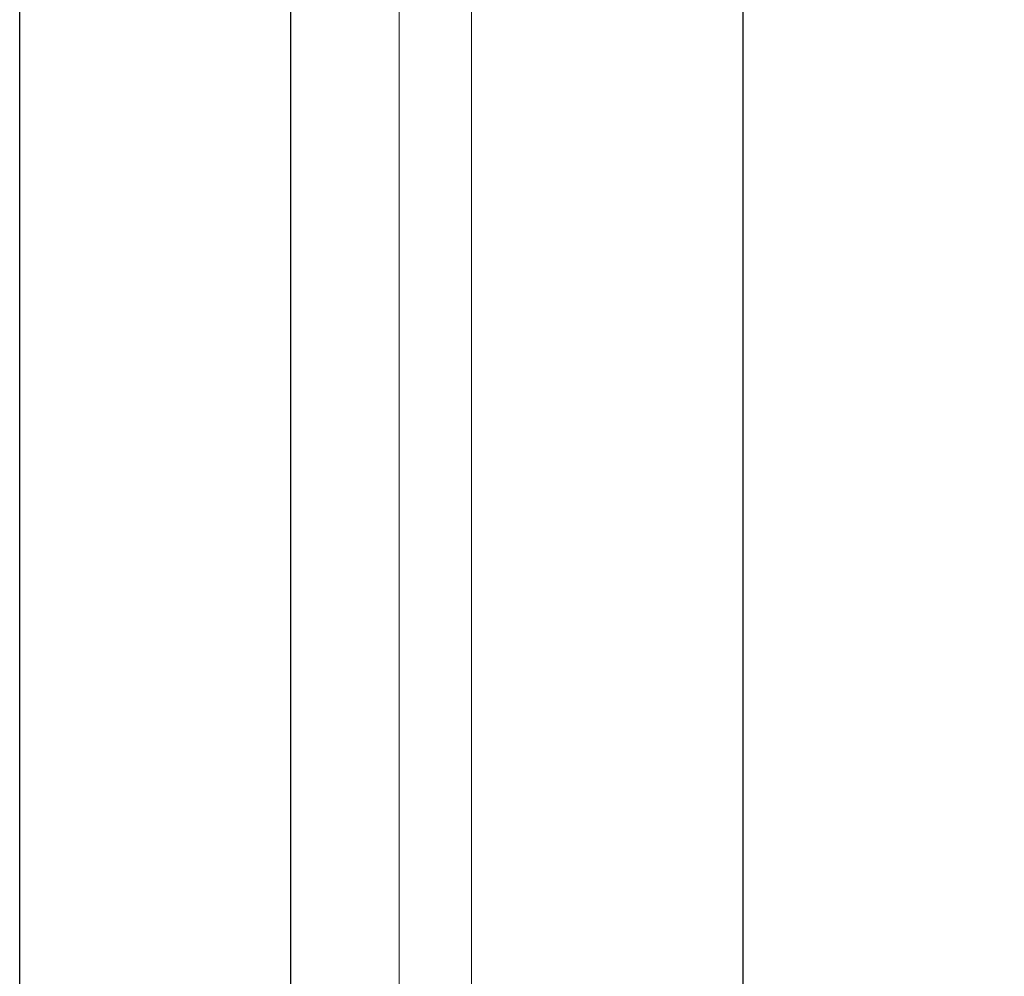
# Model space of a CAD drawing. Header units: millimetres. Extents: x -543656 to -529918, y -2500 to 6290.
# Tile 46 of 58: x -533044 to -532499, y 247 to 777. Entities that reach past the tile are written whole.
import ezdxf

# ---------------------------------------------------------------- set-up
doc = ezdxf.new("R2010")
doc.units = ezdxf.units.MM
doc.header["$MEASUREMENT"] = 0
doc.linetypes.add('Wipeout_Contour', pattern=[1000, 0, -1000])
for name, color, linetype in [('4 - ZDIVO - STĚNY NOSNÉ.3D', 7, 'Continuous'), ('Otvory – Dveře', 7, 'Continuous'), ('Výplně - Povrchové', 7, 'Continuous')]:
    doc.layers.add(name, color=color, linetype=linetype)

# ---------------------------------------------------------------- blocks, each defined once
blk = doc.blocks.new('Řez_76', base_point=(-1697940.48, 0))
at = {"color": 254, "linetype": 'Wipeout_Contour', "lineweight": 0, "ltscale": 2664784.913895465}
blk.add_wipeout([(-533044.22, 0), (-532894.22, 0), (-532894.22, 2125), (-532894.22, 2200), (-533044.22, 2200)], dxfattribs=at).dxf.layer = 'Výplně - Povrchové'
at = {"color": 254, "linetype": 'Wipeout_Contour', "lineweight": 0, "ltscale": 21310304.71538459}
blk.add_wipeout([(-532644.22, 2200), (-532794.22, 2200), (-532794.22, 1027), (-532784.22, 1027), (-532784.22, 1010), (-532755.37, 1010), (-532755.37, 1008.75), (-532755.23, 1008.75), (-532755.23, 1023.25), (-532754.14, 1025.9), (-532751.48, 1027), (-532748.83, 1025.9), (-532747.73, 1023.25), (-532747.73, 1008.75), (-532747.57, 1008.75), (-532747.57, 1010), (-532745.22, 1010), (-532745.22, 1003.09), (-532745.22, 996.91), (-532745.22, 990), (-532747.57, 990), (-532747.57, 991.25), (-532747.73, 991.25), (-532747.73, 988.76), (-532748.83, 986.02), (-532751.48, 984.88), (-532754.14, 986.02), (-532755.23, 988.76), (-532755.23, 991.25), (-532755.37, 991.25), (-532755.37, 990), (-532784.22, 990), (-532784.22, 973), (-532794.22, 973), (-532794.22, 927), (-532784.22, 927), (-532784.22, 873), (-532794.22, 873), (-532794.22, 0), (-532644.22, 0)], dxfattribs=at).dxf.layer = 'Výplně - Povrchové'
blk = doc.blocks.new('Řez_77', base_point=(-1697940.48, 0))
at = {"color": 254, "linetype": 'Wipeout_Contour', "lineweight": 0, "ltscale": 4253908.371621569}
blk.add_wipeout([(-532644.22, 0), (-531139.61, 0), (-531139.61, 1500), (-532019.22, 1500), (-532019.22, 2000), (-531139.61, 2000), (-531139.61, 2360), (-532644.22, 2360)], dxfattribs=at).dxf.layer = 'Výplně - Povrchové'
blk = doc.blocks.new('Řez_83', base_point=(-1697940.48, 0))
at = {"layer": 'Otvory – Dveře', "color": 7, "linetype": 'Continuous', "lineweight": 30}
for p, q in [((-533044.22, 0), (-533044.22, 2200)), ((-532644.22, 2200), (-532644.22, 0))]:
    blk.add_line(p, q, dxfattribs=at)
at = {"layer": 'Otvory – Dveře', "color": 181, "linetype": 'Continuous', "lineweight": 0, "true_color": 0x9e3eff}
blk.add_line((-532794.22, 2125), (-532794.22, 0), dxfattribs=at)
at = {"color": 254, "linetype": 'Wipeout_Contour', "lineweight": 0, "ltscale": 20248957.08400734}
blk.add_wipeout([(-532834.22, 2125), (-532894.22, 2125), (-532894.22, 0), (-532834.22, 0), (-532834.22, 873), (-532844.22, 873), (-532844.22, 927), (-532834.22, 927), (-532834.22, 973), (-532844.22, 973), (-532844.22, 990), (-532873.07, 990), (-532873.07, 991.25), (-532873.2, 991.25), (-532873.2, 988.76), (-532874.3, 986.02), (-532876.95, 984.88), (-532879.61, 986.02), (-532880.7, 988.76), (-532880.7, 991.25), (-532880.87, 991.25), (-532880.87, 990), (-532883.22, 990), (-532883.22, 1010), (-532880.87, 1010), (-532880.87, 1008.75), (-532880.7, 1008.75), (-532880.7, 1023.25), (-532879.61, 1025.9), (-532876.95, 1027), (-532874.3, 1025.9), (-532873.2, 1023.25), (-532873.2, 1008.75), (-532873.07, 1008.75), (-532873.07, 1010), (-532844.22, 1010), (-532844.22, 1027), (-532834.22, 1027)], dxfattribs=at).dxf.layer = 'Výplně - Povrchové'
at = {"layer": 'Otvory – Dveře', "color": 181, "linetype": 'Continuous', "lineweight": 30, "true_color": 0x9e3eff}
blk.add_line((-532894.22, 0), (-532894.22, 2125), dxfattribs=at)
at = {"layer": 'Otvory – Dveře', "color": 181, "linetype": 'Continuous', "lineweight": 0, "true_color": 0x9e3eff}
blk.add_line((-532834.22, 2125), (-532834.22, 0), dxfattribs=at)

msp = doc.modelspace()

# ---------------------------------------------------------------- block references
at = {"layer": '4 - ZDIVO - STĚNY NOSNÉ.3D', "lineweight": 0}
msp.add_blockref('Řez_76', (-1697940.48, 0), dxfattribs=at)

# ---------------------------------------------------------------- next in the draw order: block references
msp.add_blockref('Řez_77', (-1697940.48, 0), dxfattribs=at)

# ---------------------------------------------------------------- next in the draw order: block references
at = {"layer": 'Otvory – Dveře', "lineweight": 0}
msp.add_blockref('Řez_83', (-1697940.48, 0), dxfattribs=at)

doc.saveas('drawing.dxf')
